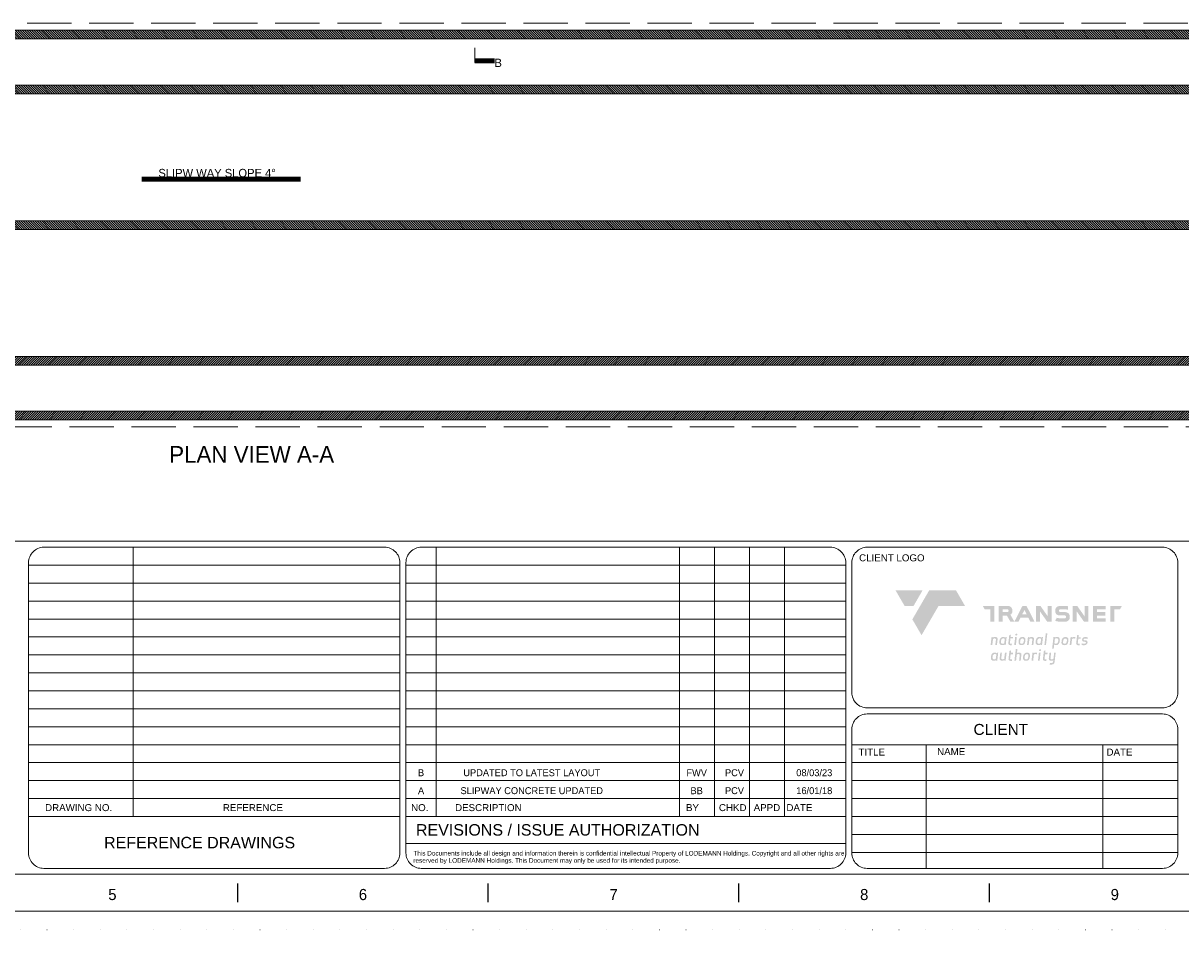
# Model space of a CAD drawing. Header units: millimetres. Extents: x 39621 to 102696, y -761809 to -717259.
# Tile 2 of 7: x 61751 to 85165, y -761809 to -743476. Entities that reach past the tile are written whole.
import ezdxf

# ---------------------------------------------------------------- set-up
doc = ezdxf.new("R2010")
doc.units = ezdxf.units.MM
doc.header["$MEASUREMENT"] = 0
for name, pattern in [('DGN Style 1', [538.500371, 0.896007, -537.604364]), ('DGN Style 3', [1254.410182, 896.007273, -358.402909]), ('DGN Style 6', [1704.205833, 0.896007, -358.402909, 627.205091, -358.402909, 0.896007, -358.402909])]:
    doc.linetypes.add(name, pattern=pattern)
doc.layers.add('01 Title Block', color=7, linetype='Continuous', lineweight=0)
doc.styles.get("Standard").update_dxf_attribs({"font": 'arial.ttf'})
doc.styles.add('Style-ENGINEERING', font='ENGINEERING.shx')
doc.styles.add('Style-ENGINEERING_0', font='ENGINEERING.shx')
doc.styles.add('Swiss1', font='swiss.ttf', dxfattribs={"height": 1})
doc.dimstyles.new('MetricMM', dxfattribs={"dimtxt": 3, "dimasz": 3, "dimexe": 1.5, "dimexo": 1.5, "dimgap": 1.5, "dimtad": 1, "dimdec": 0, "dimzin": 7, "dimtxsty": 'Style-ENGINEERING_0', "dimcen": 0.09, "dimclrd": 1, "dimclre": 1, "dimclrt": 7, "dimadec": 0, "dimazin": 3, "dimtfac": 1, "dimtdec": 0, "dimtofl": 0, "dimtmove": 0, "dimatfit": 3, "dimfxl": 1, "dimtzin": 7, "dimlwd": -1, "dimlwe": 0, "dimarcsym": 0})

# ---------------------------------------------------------------- blocks, each defined once
blk = doc.blocks.new('*U8')
at = {"linetype": 'ByBlock', "lineweight": 0, "ltscale": 1.537634, "true_color": 0x7dba00, "extrusion": (0, 0, -1)}
blk.add_hatch(color=72, dxfattribs=at).paths.add_polyline_path([(412.9, 93.2), (373.7, 160.8), (490.9, 160.8), (451.7, 93.2)])
at = {"linetype": 'ByBlock', "lineweight": 0, "ltscale": 1.537634, "true_color": 0xd42e12, "extrusion": (0, 0, -1)}
h = blk.add_hatch(color=22, dxfattribs=at)
h.paths.add_polyline_path([(-458.1, 25.6), (-458.1, 78.5), (-482.4, 78.5), (-490.9, 93.2), (-440.7, 93.2), (-440.7, 25.6)])
h.paths.add_polyline_path([(-420.9, 25.6), (-420.9, 39.7), (-382.6, 39.7), (-382.6, 51.6), (-418.8, 51.6), (-418.8, 66.7), (-382.6, 66.7), (-382.6, 78.5), (-420.9, 78.5), (-420.9, 93.2), (-365.5, 93.2), (-365.5, 25.6)])
h.paths.add_polyline_path([(-345.9, 25.6), (-345.9, 93.2), (-329, 93.2), (-329, 48.2), (-297.2, 93.2), (-278, 93.2), (-278, 25.6), (-295.2, 25.6), (-295.2, 69.4), (-326.1, 25.6)])
h.paths.add_polyline_path([(-246.9, 25.2), (-219.4, 25.2, 0.106176), (-201.4, 29.4), (-208.6, 42.1, -0.079422), (-220.8, 39.7), (-243.4, 39.7, -0.414214), (-248.4, 44.7), (-248.4, 47, -0.414214), (-243.4, 51.9), (-219.9, 51.9, 0.084249), (-213.9, 53, 0.288797), (-202.1, 67.6, 0.090433), (-202.1, 77.1, 0.288797), (-213.9, 91.7, 0.081709), (-222, 93.2), (-244.8, 93.2, -0.002379), (-257, 92.1), (-257, 77.3, -0.00247), (-243.4, 78.5), (-223.4, 78.5, -0.414214), (-218.5, 73.6), (-218.5, 71.6, -0.414214), (-223.4, 66.7), (-241.9, 66.7, 0.075946), (-252.9, 65, 0.288797), (-264.7, 50.4, 0.090433), (-264.7, 40.9, 0.288797), (-252.9, 26.3, 0.084249)])
h.paths.add_polyline_path([(-186.4, 25.6), (-186.4, 93.2), (-169.4, 93.2), (-169.4, 48.2), (-137.7, 93.2), (-118.5, 93.2), (-118.5, 25.6), (-135.7, 25.6), (-135.7, 69.4), (-166.6, 25.6)])
h.paths.add_polyline_path([(-111.6, 25.6), (-77.3, 93.2), (-59.6, 93.2), (-24.9, 25.6), (-42.6, 25.6), (-51.2, 42.3), (-85, 42.3), (-93.5, 25.6)])
h.paths.add_polyline_path([(-77.5, 57.2), (-68.2, 75.5), (-58.8, 57.2)], flags=16)
h.paths.add_polyline_path([(3.3, 93.2, 0.414214), (-16.3, 73.6), (-16.3, 68.4, 0.217098), (-7.4, 54.9), (-24.4, 25.6), (-7.1, 25.6), (8, 51.6), (26.4, 51.6), (26.4, 25.6), (43.3, 25.6), (43.3, 93.2)])
h.paths.add_polyline_path([(5.3, 78.5), (26.4, 78.5), (26.4, 66.7), (5.3, 66.7, -0.414214), (0.8, 71.2), (0.8, 74.1, -0.414214)], flags=16)
h.paths.add_polyline_path([(62.3, 25.6), (62.3, 93.2), (112.5, 93.2), (104, 78.5), (79.7, 78.5), (79.7, 25.6)])
h.paths.add_polyline_path([(378.1, -33.7), (304.4, 93.2), (189.4, 93.2), (228.6, 160.8), (345, 160.8), (418, 35.1)])
at = {"linetype": 'ByBlock', "lineweight": 0, "ltscale": 1.537634, "true_color": 0x5c788f}
h = blk.add_hatch(color=155, dxfattribs=at)
h.paths.add_polyline_path([(178.8, -154.2), (178, -160.8), (187.9, -160.8, 0.41121), (199.1, -149.1), (203.8, -109.7), (197.2, -109.7), (194.1, -136.2, -0.161377), (187.5, -137.9, -0.116019), (182.6, -137.3, -0.196171), (181.1, -134.8), (184, -109.7), (177, -109.7), (173.9, -135.8, 0.19271), (175.5, -141.2, 0.205544), (183.3, -144.3, 0.138473), (193.3, -142.9, -0.035944), (192.2, -150.2, -0.272988), (187.7, -154.3, -0.051436)])
h.paths.add_polyline_path([(156.5, -144.9), (163.3, -144.9), (164, -138.6), (158.2, -138.6, -0.463376), (155.5, -135.5), (157.8, -115.9), (168, -115.9), (168.7, -110.1), (158.5, -110.1), (159.8, -99.6), (152.6, -101.5), (148.4, -137, 0.169), (149, -140.2, 0.266067)])
h.paths.add_polyline_path([(127, -143.5), (131, -109.7), (138.2, -109.7), (134.2, -143.5)])
h.paths.add_polyline_path([(132.5, -101.6, 0.359023), (138.7, -101.9, 0.46753), (139.3, -94.8, 0.391759), (132.1, -97, 0.404122)])
h.paths.add_polyline_path([(108.6, -111.6), (107.7, -109.6), (103, -109.7), (99, -143.5), (106.2, -143.5), (109.2, -117.9, -0.301285), (122.5, -116.6), (123.3, -109.6, 0.198259)])
h.paths.add_polyline_path([(92.1, -120.5, 0.302395), (87, -110.9, 0.159107), (78.6, -109.5, 0.275232), (65.6, -116.3, 0.123171), (63, -122.6, 0.029185), (62, -133.5, 0.077917), (62.3, -136.8, 0.245097), (68.6, -143.8, 0.096157), (75, -144.6, 0.132961), (82.1, -143.5, 0.130944), (87.7, -139.8, 0.132755)])
h.paths.add_polyline_path([(85.3, -125.9, -0.050194), (83, -134.5, -0.234314), (79.2, -138.2, -0.079159), (72.4, -138.3, -0.236184), (69.1, -134.3, -0.057702), (69.7, -125.3, -0.169328), (72.8, -117.8, -0.160967), (80.1, -115.7, -0.229957), (84.6, -118.3, -0.12171)], flags=16)
h.paths.add_polyline_path([(48.1, -117.6), (45.1, -143.5), (52.1, -143.5), (55.2, -117.5, 0.322375), (50.6, -110.1, 0.197814), (35.9, -110.8), (38, -92.9), (30.8, -92.9), (24.8, -143.5), (32, -143.5), (35, -117.9, -0.387855)])
h.paths.add_polyline_path([(7.1, -144.9), (13.9, -144.9), (14.6, -138.6), (8.8, -138.6, -0.463376), (6.1, -135.5), (8.4, -115.9), (18.6, -115.9), (19.3, -110.1), (9.1, -110.1), (10.3, -99.6), (3.2, -101.5), (-1, -137, 0.169), (-0.4, -140.2, 0.266067)])
h.paths.add_polyline_path([(-19.5, -136.1, -0.1719), (-26.1, -137.9, -0.191812), (-31.6, -136.6, -0.169033), (-32.3, -133.6), (-29.5, -109.7), (-36.5, -109.7), (-39.6, -135.7, 0.322375), (-35.1, -143.1, 0.21993), (-18.8, -141.6), (-17.9, -143.5), (-13.2, -143.5), (-9.2, -109.7), (-16.4, -109.7)])
h.paths.add_polyline_path([(-71.4, -143.1, 0.240157), (-55.4, -142), (-54.5, -143.5), (-49.6, -143.5), (-45.6, -109.7), (-50.3, -109.7), (-51.4, -111.8, 0.156709), (-59.2, -109, 0.120243), (-66.9, -109.9, 0.199156), (-75, -118.9, 0.157276), (-76.5, -137.3, 0.237172)])
h.paths.add_polyline_path([(-65.8, -117.2, -0.342206), (-53.6, -117.2), (-55.6, -133.6, -0.35623), (-59.4, -138.2), (-64.3, -138.2, -0.194955), (-67.9, -136.9, -0.184658), (-70.4, -131.8), (-69.9, -125, -0.206004)], flags=16)
h.paths.add_polyline_path([(326.1, -61.5, -0.107884), (333.1, -63, -0.475971), (333.7, -68.5, -0.255379), (328.2, -71, -0.094605), (316.6, -69), (315.8, -75.5, 0.170392), (334.3, -75.9, 0.375433), (341.7, -61.8, 0.301039), (335.9, -56.5, 0.053864), (327.7, -55.5, -0.563701), (325.4, -51.1, -0.304806), (329.3, -48.1, -0.106799), (342.4, -49.9), (343.2, -43.6, 0.110164), (329.7, -41.8, 0.24031), (319.8, -48.1, 0.199374), (318.7, -57.2, 0.255224)])
h.paths.add_polyline_path([(300.7, -77.2), (307.5, -77.2), (308.2, -70.9), (302.4, -70.9, -0.463376), (299.7, -67.8), (302, -48.2), (312.2, -48.2), (312.9, -42.4), (302.7, -42.4), (304, -31.9), (296.8, -33.8), (292.6, -69.3, 0.169), (293.2, -72.5, 0.266067)])
h.paths.add_polyline_path([(288.9, -42, 0.198259), (274.2, -43.9), (273.3, -42), (268.5, -42), (264.5, -75.9), (271.8, -75.9), (274.8, -50.2, -0.301285), (288, -49)])
h.paths.add_polyline_path([(245.5, -41.7, 0.275232), (232.5, -48.6, 0.123171), (229.8, -54.8, 0.029185), (228.8, -65.8, 0.077917), (229.2, -69, 0.245097), (235.5, -76, 0.096157), (241.9, -76.9, 0.132961), (249, -75.7, 0.130944), (254.6, -72.1, 0.132755), (259, -52.7, 0.302395), (253.9, -43.1, 0.159107)])
h.paths.add_polyline_path([(252.2, -58.1, -0.050194), (249.9, -66.8, -0.234314), (246.1, -70.5, -0.079159), (239.2, -70.5, -0.236184), (235.9, -66.5, -0.057702), (236.6, -57.6, -0.169328), (239.6, -50.1, -0.160967), (247, -48, -0.229957), (251.5, -50.5, -0.12171)], flags=16)
h.paths.add_polyline_path([(203.8, -76.5, 0.120243), (211.5, -75.6, 0.199156), (219.5, -66.6, 0.157276), (221.1, -48.2, 0.237172), (215.9, -42.4, 0.240157), (199.9, -43.6), (199.1, -42), (194.2, -42), (188.2, -92.5), (195.1, -92.5), (197.2, -74.6, 0.128595)])
h.paths.add_polyline_path([(198.2, -68.3), (200.1, -51.9, -0.35623), (204, -47.3), (208.9, -47.3, -0.194955), (212.5, -48.6, -0.184658), (215, -53.7), (214.5, -60.6, -0.206004), (210.4, -68.3, -0.342206)], flags=16)
h.paths.add_polyline_path([(154.9, -75.9), (160.9, -25), (167.7, -25), (161.7, -75.9)])
h.paths.add_polyline_path([(122.8, -75.5, 0.240157), (138.8, -74.3), (139.7, -75.9), (144.5, -75.9), (148.5, -42), (143.9, -42), (142.8, -44.2, 0.156709), (134.9, -41.4, 0.120243), (127.2, -42.3, 0.199156), (119.2, -51.3, 0.157276), (117.6, -69.7, 0.237172)])
h.paths.add_polyline_path([(128.4, -49.6, -0.342206), (140.5, -49.6), (138.6, -66, -0.35623), (134.7, -70.6), (129.9, -70.6, -0.194955), (126.3, -69.3, -0.184658), (123.7, -64.2), (124.2, -57.3, -0.206004)], flags=16)
h.paths.add_polyline_path([(109.9, -50, 0.322375), (105.3, -42.6, 0.21993), (89.1, -44.1), (88.2, -42.1), (83.4, -42.2), (79.4, -76), (86.7, -76), (89.7, -50.4, -0.387855), (102.8, -50.1), (99.8, -76), (106.8, -76)])
h.paths.add_polyline_path([(59.2, -41.4, 0.275232), (46.2, -48.3, 0.123171), (43.5, -54.5, 0.029185), (42.5, -65.5, 0.077917), (42.8, -68.7, 0.245097), (49.1, -75.8, 0.096157), (55.5, -76.6, 0.132961), (62.6, -75.4, 0.130944), (68.2, -71.8, 0.132755), (72.6, -52.5, 0.302395), (67.5, -42.8, 0.159107)])
h.paths.add_polyline_path([(65.8, -57.8, -0.050194), (63.6, -66.5, -0.234314), (59.7, -70.2, -0.079159), (52.9, -70.3, -0.236184), (49.6, -66.3, -0.057702), (50.2, -57.3, -0.169328), (53.3, -49.8, -0.160967), (60.6, -47.7, -0.229957), (65.1, -50.3, -0.12171)], flags=16)
h.paths.add_polyline_path([(24, -75.9), (27.9, -42), (35.1, -42), (31.1, -75.9)])
h.paths.add_polyline_path([(29.4, -34, 0.359023), (35.7, -34.3, 0.46753), (36.2, -27.2, 0.391759), (29, -29.4, 0.404122)])
h.paths.add_polyline_path([(6.3, -76.9), (13.1, -76.9), (13.8, -70.6), (8, -70.6, -0.463376), (5.3, -67.5), (7.6, -47.9), (17.8, -47.9), (18.5, -42), (8.3, -42), (9.5, -31.5), (2.4, -33.5), (-1.8, -69, 0.169), (-1.2, -72.1, 0.266067)])
h.paths.add_polyline_path([(-34.7, -75.5, 0.240157), (-18.7, -74.3), (-17.8, -75.9), (-13, -75.9), (-9, -42), (-13.6, -42), (-14.7, -44.2, 0.156709), (-22.6, -41.4, 0.120243), (-30.3, -42.3, 0.199156), (-38.3, -51.3, 0.157276), (-39.9, -69.7, 0.237172)])
h.paths.add_polyline_path([(-29.1, -49.6, -0.342206), (-17, -49.6), (-18.9, -66, -0.35623), (-22.8, -70.6), (-27.6, -70.6, -0.194955), (-31.2, -69.3, -0.184658), (-33.8, -64.2), (-33.3, -57.3, -0.206004)], flags=16)
h.paths.add_polyline_path([(-48, -49.8, 0.322375), (-52.5, -42.4, 0.21993), (-68.8, -43.9), (-69.7, -42), (-74.4, -42), (-78.4, -75.9), (-71.1, -75.9), (-68.1, -50.2, -0.387855), (-55, -50), (-58.1, -75.9), (-51, -75.9)])
blk = doc.blocks.new('*U92')
for p, q in [((-67.63, -2.47), (-67.63, 2.53)), ((-0.05, -2.47), (-0.05, 2.53)), ((67.54, -2.47), (67.54, 2.53)), ((135.12, -2.47), (135.12, 2.53))]:
    blk.add_line(p, q)
at = {"char_height": 3, "attachment_point": 5, "line_spacing_factor": 1.2, "style": 'Style-ENGINEERING'}
for s, insert in [('5', (-101.42, -0.47)), ('6', (-33.84, -0.47)), ('7', (33.74, -0.47)), ('8', (101.33, -0.47)), ('9', (168.91, -0.47))]:
    blk.add_mtext(s, dxfattribs=dict(at, insert=insert))
blk = doc.blocks.new('*U91')
at = {"color": 7, "linetype": 'Continuous', "lineweight": 0, "flags": 128}
blk.add_lwpolyline([(-415.55, 292.03), (415.45, 292.03), (415.45, -291.97), (-415.55, -291.97), (-415.55, 292.03)], close=True, dxfattribs=at)
at = {"color": 7, "linetype": 'Continuous', "lineweight": 13, "flags": 128}
blk.add_lwpolyline([(-405.55, 282.03), (405.45, 282.03), (405.45, -281.97), (-405.55, -281.97), (-405.55, 282.03)], close=True, dxfattribs=at)
blk.add_blockref('*U92', (0, -287))
blk = doc.blocks.new('*U53')
at = {"linetype": 'DGN Style 6', "lineweight": 0}
h = blk.add_hatch(dxfattribs=at)
h.set_pattern_fill('HATCH', color=5, style=0, pattern_type=2)
h.set_pattern_definition([(135, (18355.187, -3938.622), (-23.334524, -23.334524), [])])
h.paths.add_polyline_path([(18546.8, -4083.7), (-26985.8, -4083.7), (-26985.8, -4258.7), (18546.8, -4258.7)])
h = blk.add_hatch(dxfattribs=at)
h.set_pattern_fill('HATCH', color=5, style=0, pattern_type=2)
h.set_pattern_definition([(135, (26588.994, -5047.848), (-23.334524, -23.334524), [])])
h.paths.add_polyline_path([(26780.6, -5192.9), (-26985.8, -5192.9), (-26985.8, -5367.9), (26780.6, -5367.9)])
h = blk.add_hatch(dxfattribs=at)
h.set_pattern_fill('HATCH', color=5, style=0, pattern_type=2)
h.set_pattern_definition([(135, (26588.994, -7792.107), (-23.334524, -23.334524), [])])
h.paths.add_polyline_path([(26780.6, -7937.1), (-26985.8, -7937.1), (-26985.8, -8112.1), (26780.6, -8112.1)])
h = blk.add_hatch(dxfattribs=at)
h.set_pattern_fill('HATCH', color=5, style=0, pattern_type=2)
h.set_pattern_definition([(225, (26588.994, -11001.43), (-23.334524, 23.334524), [])])
h.paths.add_polyline_path([(26780.6, -10856.4), (-26985.8, -10856.4), (-26985.8, -10681.4), (26780.6, -10681.4)])
h = blk.add_hatch(dxfattribs=at)
h.set_pattern_fill('HATCH', color=5, style=0, pattern_type=2)
h.set_pattern_definition([(225, (18355.187, -12110.655), (-23.334524, 23.334524), [])])
h.paths.add_polyline_path([(18546.8, -11965.6), (-26985.8, -11965.6), (-26985.8, -11790.6), (18546.8, -11790.6)])
at = {"color": 7, "linetype": 'Continuous', "lineweight": 0}
blk.add_line((-272.5, -4740.3), (-272.5, -4440.3), dxfattribs=at)
at = {"color": 7, "lineweight": 13}
blk.add_line((-30412.5, -14415.4), (30412.5, -14415.4), dxfattribs=at)
at = {"color": 7, "linetype": 'DGN Style 1', "lineweight": 0, "flags": 128}
blk.add_lwpolyline([(-31537.5, 22275), (31537.5, 22275), (31537.5, -22275), (-31537.5, -22275), (-31537.5, 22275)], close=True, dxfattribs=at)
at = {"color": 7, "linetype": 'DGN Style 3', "lineweight": 0, "flags": 128}
blk.add_lwpolyline([(-26886.6, -3944.6), (15068.2, -3944.6), (15068.2, -12104.6), (-26886.6, -12104.6), (-26886.6, -3944.6)], close=True, dxfattribs=at)
at = {"color": 5, "linetype": 'Continuous', "lineweight": 0, "flags": 128}
for points in [[(18546.8, -4083.7), (-26985.8, -4083.7), (-26985.8, -4258.7), (18546.8, -4258.7), (18546.8, -4083.7)], [(26780.6, -5192.9), (-26985.8, -5192.9), (-26985.8, -5367.9), (26780.6, -5367.9), (26780.6, -5192.9)], [(26780.6, -7937.1), (-26985.8, -7937.1), (-26985.8, -8112.1), (26780.6, -8112.1), (26780.6, -7937.1)], [(26780.6, -10856.4), (-26985.8, -10856.4), (-26985.8, -10681.4), (26780.6, -10681.4), (26780.6, -10856.4)], [(18546.8, -11965.6), (-26985.8, -11965.6), (-26985.8, -11790.6), (18546.8, -11790.6), (18546.8, -11965.6)]]:
    blk.add_lwpolyline(points, close=True, dxfattribs=at)
at = {"layer": '01 Title Block', "color": 7, "linetype": 'Continuous', "lineweight": 0}
for p, q in [((-7183.8, -19983.5), (-7183.8, -14538.9)), ((-1054.8, -14538.9), (-1054.8, -19983.5)), ((3864.1, -14538.9), (3864.1, -19983.5)), ((4572.1, -14538.9), (4572.1, -19983.5)), ((5280, -14538.9), (5280, -19983.5)), ((5987.9, -14538.9), (5987.9, -19983.5)), ((-9298.3, -14901.9), (-1788.6, -14901.9)), ((-1665.1, -14901.9), (7230, -14901.9)), ((-9298.3, -15264.9), (-1788.6, -15264.9)), ((-1665.1, -15264.9), (7230, -15264.9)), ((-9298.3, -15627.9), (-1788.6, -15627.9)), ((-1665.1, -15627.9), (7230, -15627.9)), ((-9298.3, -15990.8), (-1788.6, -15990.8)), ((-1665.1, -15990.8), (7230, -15990.8)), ((-9298.3, -16353.8), (-1788.6, -16353.8)), ((-1665.1, -16353.8), (7230, -16353.8)), ((-9298.3, -16716.8), (-1788.6, -16716.8)), ((-1665.1, -16716.8), (7230, -16716.8)), ((-9298.3, -17079.8), (-1788.6, -17079.8)), ((-1665.1, -17079.8), (7230, -17079.8)), ((-9298.3, -17442.7), (-1788.6, -17442.7)), ((-1665.1, -17442.7), (7230, -17442.7)), ((-9298.3, -17805.7), (-1788.6, -17805.7)), ((-1665.1, -17805.7), (7230, -17805.7)), ((-9298.3, -18168.7), (-1788.6, -18168.7)), ((-1665.1, -18168.7), (7230, -18168.7)), ((-9298.3, -18531.6), (-1788.6, -18531.6)), ((-1665.1, -18531.6), (7230, -18531.6)), ((7353.6, -18531.6), (13945.6, -18531.6)), ((8857.7, -18531.6), (8857.7, -21032.7)), ((12426.2, -18531.6), (12426.2, -21032.7)), ((-9298.3, -18894.6), (-1788.6, -18894.6)), ((-1665.1, -18894.6), (7230, -18894.6)), ((7353.6, -18894.6), (13945.6, -18894.6)), ((-9298.3, -19257.6), (-1788.6, -19257.6)), ((-1665.1, -19257.6), (7230, -19257.6)), ((7353.6, -19257.6), (13945.6, -19257.6)), ((-9298.3, -19620.6), (-1788.6, -19620.6)), ((-9298.3, -19620.6), (-1788.6, -19620.6)), ((-1665.1, -19620.6), (6437.6, -19620.6)), ((-1665.1, -19620.6), (7230, -19620.6)), ((7353.6, -19620.6), (13945.6, -19620.6)), ((-9298.3, -19983.5), (-1788.6, -19983.5)), ((-1665.1, -19983.5), (7230, -19983.5)), ((7353.6, -19983.5), (13945.6, -19983.5)), ((7353.6, -20346.5), (13945.6, -20346.5)), ((-1665.1, -20531.8), (7230, -20531.8)), ((7353.6, -20709.5), (13945.6, -20709.5))]:
    blk.add_line(p, q, dxfattribs=at)
at = {"layer": '01 Title Block', "color": 7, "linetype": 'Continuous', "lineweight": 0, "flags": 128}
for points in [[(-8989.4, -14538.9), (-2097.5, -14538.9, -0.4142136), (-1788.6, -14847.8), (-1788.6, -20723.9, -0.4142136), (-2097.5, -21032.7), (-8989.4, -21032.7, -0.4142136), (-9298.3, -20723.9), (-9298.3, -14847.8, -0.4142136), (-8989.4, -14538.9)], [(-1356.2, -14538.9), (6921.2, -14538.9, -0.4142136), (7230, -14847.8), (7230, -20723.9, -0.4142136), (6921.2, -21032.7), (-1356.2, -21032.7, -0.4142136), (-1665.1, -20723.9), (-1665.1, -14847.8, -0.4142136), (-1356.2, -14538.9)], [(7662.4, -14538.9), (13636.7, -14538.9, -0.4142136), (13945.6, -14847.8), (13945.6, -17477, -0.4142136), (13636.7, -17785.8), (7662.4, -17785.8, -0.4142136), (7353.6, -17477), (7353.6, -14847.8, -0.4142136), (7662.4, -14538.9)], [(7662.4, -17909.4), (13636.7, -17909.4, -0.4142136), (13945.6, -18218.2), (13945.6, -20723.9, -0.4142136), (13636.7, -21032.7), (7662.4, -21032.7, -0.4142136), (7353.6, -20723.9), (7353.6, -18218.2, -0.4142136), (7662.4, -17909.4)]]:
    blk.add_lwpolyline(points, format="xyb", close=True, dxfattribs=at)
at = {"xscale": 74.99999999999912, "yscale": 74.99999999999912, "zscale": 74.99999999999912}
blk.add_blockref('*U91', (3.5, -2.2), dxfattribs=at)
at = {"color": 22, "linetype": 'Continuous', "lineweight": 0, "true_color": 0xd42e12, "xscale": 4.662317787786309, "yscale": 4.662317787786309, "zscale": 1.554105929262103}
blk.add_blockref('*U8', (10525.9, -16160.6), dxfattribs=at)
at = {"insert": (200.8, -4744.6), "char_height": 168.9, "attachment_point": 5, "rotation": 359.15478, "line_spacing_factor": 1.2, "style": 'Style-ENGINEERING'}
blk.add_mtext('B', dxfattribs=at)
at = {"attachment_point": 5, "style": 'Style-ENGINEERING'}
for s, insert, char_height, line_spacing_factor in [('SLIPW WAY SLOPE 4%%d', (-5485.5, -6974.3), 168.919, 1.2), ('B', (-1359.1, -19099.1), 140, 0.9), ('UPDATED TO LATEST LAYOUT', (878.9, -19099.1), 140, 0.9), ('FWV', (4215.2, -19099.1), 140, 0.9), ('PCV', (4979.9, -19099.1), 140, 0.9), ('08/03/23', (6593.2, -19099.1), 140, 0.9), ('A', (-1359.1, -19462.1), 140, 0.9), ('SLIPWAY CONCRETE UPDATED', (878.9, -19462.1), 140, 0.9), ('BB', (4215.2, -19462.1), 140, 0.9), ('PCV', (4979.9, -19462.1), 140, 0.9), ('16/01/18', (6593.2, -19462.1), 140, 0.9)]:
    blk.add_mtext(s, dxfattribs=dict(at, insert=insert, char_height=char_height, line_spacing_factor=line_spacing_factor))
at = {"color": 7, "lineweight": 13, "insert": (-4785.8, -12661), "char_height": 337.5, "width": 23306.444, "attachment_point": 5, "line_spacing_factor": 0.9, "style": 'Style-ENGINEERING'}
blk.add_mtext('PLAN VIEW A-A', dxfattribs=at)
at = {"layer": '01 Title Block', "color": 7, "linetype": 'Continuous', "lineweight": 0, "attachment_point": 1, "line_spacing_factor": 0.938532}
for s, insert, char_height, width in [('CLIENT LOGO ', (7499.9, -14682.7), 141.032, 1381.238), ('TITLE\\fArial|b1|i0|c00|p39;  ', (7487, -18610.7), 141.032, 1090.723), ('NAME\\fArial|b1|i0|c00|p39;  ', (9077.1, -18599.8), 141.032, 1090.723), ('DATE\\fArial|b1|i0|c00|p39;  ', (12503.5, -18610.7), 141.032, 1090.723), ('DRAWING NO. ', (-8963.8, -19733.2), 141.032, 1547.278), ('REFERENCE ', (-5368.3, -19733.2), 141.03, 1547.278), ('NO.', (-1561.5, -19733.2), 141.03, 406.936), ('DESCRIPTION ', (-672.1, -19733.2), 141.032, 1547.278), ('BY', (3998.2, -19733.2), 141.03, 870.577), ('CHKD', (4664.6, -19733.2), 141.03, 614.677), ('APPD', (5368, -19733.2), 141.03, 614.677), ('DATE', (6030, -19733.2), 141.03, 617.076), ('REVISIONS / ISSUE AUTHORIZATION\\fArial|b1|i0|c00|p39; ', (-1463, -20138), 231.635, 5939.927), ('REFERENCE DRAWINGS ', (-7771.6, -20395.1), 231.635, 5939.927)]:
    blk.add_mtext(s, dxfattribs=dict(at, insert=insert, char_height=char_height, width=width))
at = {"layer": '01 Title Block', "color": 7, "linetype": 'Continuous', "lineweight": 0, "attachment_point": 1, "line_spacing_factor": 0.938532, "style": 'Swiss1'}
for s, insert, char_height, width in [('\\fArial|b0|i0|c00|p39;CLIENT \\fArial|b1|i0|c00|p39; ', (9813.9, -18111.7), 222.347, 1353.169), ('\\fArial|b0|i0|c00|p39;This Documents include all design and information therein is confidential intellectual Property of LODEMANN Holdings. Copyright and all other rights are reserved by LODEMANN Holdings. This Document may only be used for its intended purpose.\\fArial|b1|i0|c00|p39;        ', (-1515.3, -20679.9), 92.654, 9083.737)]:
    blk.add_mtext(s, dxfattribs=dict(at, insert=insert, char_height=char_height, width=width))
at = {"color": 1, "linetype": 'Continuous'}
for points in [[(-272.5, -4704), (122.6, -4704)], [(-3799.7, -7095.8), (-7007.5, -7095.8)]]:
    blk.add_leader(points, dimstyle='MetricMM', override={"dimtxt": 187.5, "dimasz": 187.5, "dimgap": 93.75, "dimclrd": 0, "dimlwd": 65534}, dxfattribs=at)

msp = doc.modelspace()

# ---------------------------------------------------------------- block references
at = {"color": 7, "linetype": 'DGN Style 6', "lineweight": 0}
msp.add_blockref('*U53', (71158.05, -739533.65), dxfattribs=at)

doc.saveas('drawing.dxf')
